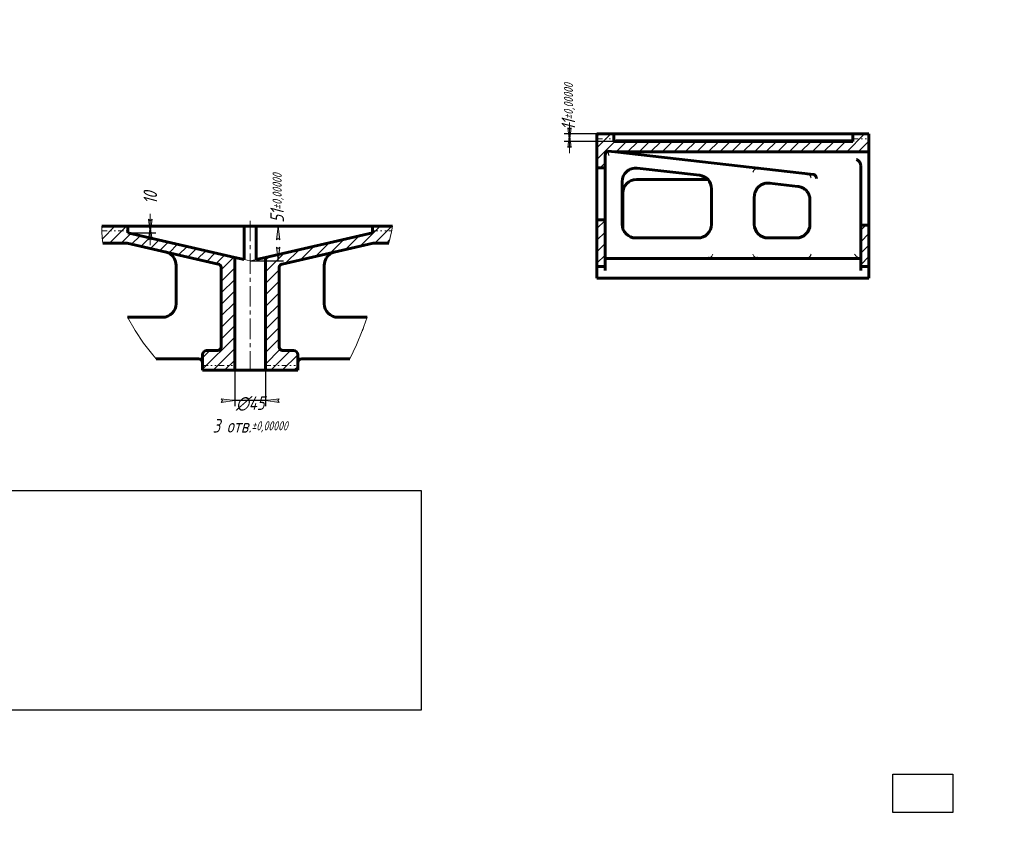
# Model space of a CAD drawing. Header units: millimetres. Extents: x 0 to 841, y 0 to 594.
# Tile 7 of 9: x 479 to 841, y 0 to 297. Entities that reach past the tile are written whole.
import ezdxf

# ---------------------------------------------------------------- set-up
doc = ezdxf.new("R2010")
doc.units = ezdxf.units.MM
for name, pattern in [('K5LT32768', [6, 2, -1, 0.5, -1, 0.5, -1]), ('K5LT_AUXILIARY', [0]), ('K5LT_AXLED', [12, 7.5, -1.5, 1.5, -1.5]), ('K5LT_BASIC', [0]), ('K5LT_THIN', [0]), ('K5LT_THIN_INCLUDED_TO_HATCHING', [0])]:
    doc.linetypes.add(name, pattern=pattern)
doc.layers.add('Системный слой', color=7, linetype='Continuous')
doc.styles.add('KDIMTEXTSTYLE', font='GOST_AU.SHX', dxfattribs={"width": 0.96, "oblique": 15, "height": 5})
doc.dimstyles.new('KDIMSTYLE (0.25)', dxfattribs={"dimtxt": 5, "dimasz": 1, "dimexe": 2, "dimexo": 0, "dimgap": 1, "dimtad": 1, "dimlfac": 4, "dimtxsty": 'KDIMTEXTSTYLE', "dimsah": 1, "dimcen": 0, "dimdle": 1, "dimadec": 0, "dimazin": 0, "dimtfac": 0.667, "dimtmove": 0, "dimatfit": 3, "dimfxl": 1, "dimtvp": 1, "dimtolj": 1, "dimtzin": 0, "dimarcsym": 0})
picture_1 = doc.add_image_def('image1.jpg', size_in_pixel=(2000, 873))
picture_2 = doc.add_image_def('image2.png', size_in_pixel=(250, 160))
pattern_1 = [(45, (0, 0), (-2.121320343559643, 2.121320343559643), [])]

# ---------------------------------------------------------------- blocks, each defined once
blk = doc.blocks.new('KDIMARROW_02')
at = {"layer": 'Системный слой'}
blk.add_hatch(color=0, dxfattribs=at).paths.add_polyline_path([(4.5, -5.51091059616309e-16), (5, 0.6582624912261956), (0, 0), (5, -0.658262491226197)])
at = {"layer": 'Системный слой', "color": 0, "linetype": 'K5LT_THIN', "lineweight": 18}
for p, q in [((0, 0), (-1, 0)), ((5, 0.6582624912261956), (0, 0)), ((0, 0), (5, -0.658262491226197)), ((0, 0), (7, -8.572527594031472e-16)), ((4.5, -5.51091059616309e-16), (5, 0.6582624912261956)), ((5, -0.658262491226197), (4.5, -5.51091059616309e-16))]:
    blk.add_line(p, q, dxfattribs=at)
blk = doc.blocks.new('U57')
at = {"layer": 'Системный слой', "color": 150, "linetype": 'K5LT_BASIC', "lineweight": 60, "true_color": 0x0080ff}
for p, q in [((770.8155630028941, 240.1676212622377), (770.7918154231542, 240.1705514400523)), ((770.8382375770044, 240.1643270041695), (770.8155630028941, 240.1676212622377)), ((770.8598163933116, 240.1606598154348), (770.8382375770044, 240.1643270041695))]:
    blk.add_line(p, q, dxfattribs=at)
blk = doc.blocks.new('U58')
at = {"layer": 'Системный слой', "color": 232, "linetype": 'K5LT_AUXILIARY', "lineweight": 18, "true_color": 0xc52b79}
for p, q in [((785.8641257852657, 210.8009230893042), (786.4686497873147, 210.1335485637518)), ((786.4686497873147, 210.1335485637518), (787.1888096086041, 209.5614400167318)), ((787.1888096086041, 209.5614400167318), (787.841256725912, 209.302523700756)), ((787.841256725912, 209.302523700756), (787.8833812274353, 209.3009230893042))]:
    blk.add_line(p, q, dxfattribs=at)
blk = doc.blocks.new('U59')
at = {"layer": 'Системный слой', "color": 150, "linetype": 'K5LT_BASIC', "lineweight": 60, "true_color": 0x0080ff}
for p, q in [((732.1176046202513, 209.3086562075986), (731.985028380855, 209.3009230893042)), ((732.2486578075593, 209.3275823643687), (732.1176046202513, 209.3086562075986)), ((732.3781813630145, 209.3577370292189), (732.2486578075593, 209.3275823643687))]:
    blk.add_line(p, q, dxfattribs=at)
blk = doc.blocks.new('KDIMARROW_01')
at = {"layer": 'Системный слой'}
blk.add_hatch(color=0, dxfattribs=at).paths.add_polyline_path([(-5, -0.6582624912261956), (0, 0), (-5, 0.658262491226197), (-4.5, 5.51091059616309e-16)])
at = {"layer": 'Системный слой', "color": 0, "linetype": 'K5LT_THIN', "lineweight": 18}
for p, q in [((-4.5, 5.51091059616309e-16), (-5, 0.658262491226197)), ((-5, 0.658262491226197), (0, 0)), ((0, 0), (-5, -0.6582624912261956)), ((-5, -0.6582624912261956), (-4.5, 5.51091059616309e-16)), ((0, 0), (-1, 0))]:
    blk.add_line(p, q, dxfattribs=at)
blk = doc.blocks.new('U60')
at = {"layer": 'Системный слой', "color": 7, "linetype": 'K5LT_THIN_INCLUDED_TO_HATCHING', "lineweight": 18}
for p, q in [((509.0667031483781, 221.1259230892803), (509.0500400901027, 219.0605280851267)), ((615.5776200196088, 219.0758177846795), (615.9699064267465, 221.1259230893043)), ((509.0500400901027, 219.0605280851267), (509.1657251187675, 216.9745840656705)), ((615.1221988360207, 216.9885047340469), (615.5776200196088, 219.0758177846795)), ((509.1657251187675, 216.9745840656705), (509.3974680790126, 214.8759230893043)), ((614.614862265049, 214.8759230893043), (615.1221988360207, 216.9885047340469)), ((518.4434528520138, 187.6259230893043), (521.2497958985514, 182.7343142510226)), ((605.4530568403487, 184.2717695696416), (606.0715511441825, 185.9827632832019)), ((606.0715511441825, 185.9827632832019), (606.6417212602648, 187.6259230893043)), ((521.2497958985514, 182.7343142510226), (524.3482022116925, 178.1450958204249)), ((602.7361216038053, 177.5294357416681), (604.8422859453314, 182.6513008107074)), ((604.8422859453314, 182.6513008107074), (604.8840140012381, 182.7599211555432)), ((604.8840140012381, 182.7599211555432), (604.9670237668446, 182.9768930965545)), ((604.9670237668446, 182.9768930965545), (605.1312893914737, 183.4097999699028)), ((605.1312893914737, 183.4097999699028), (605.4530568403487, 184.2717695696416)), ((524.3482022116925, 178.1450958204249), (527.7383500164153, 173.8435498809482)), ((600.3002472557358, 172.3759230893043), (602.7361216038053, 177.5294357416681)), ((527.7383500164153, 173.8435498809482), (529.0184570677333, 172.3759230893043))]:
    blk.add_line(p, q, dxfattribs=at)

msp = doc.modelspace()

# ---------------------------------------------------------------- hatches: boundary and pattern name
at = {"layer": 'Системный слой'}
h = msp.add_hatch(dxfattribs=at)
h.set_pattern_fill('', angle=45, style=0, pattern_type=0)
h.set_pattern_definition(pattern_1)
h.paths.add_polyline_path([(791.1718225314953, 255.0509230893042), (785.2968225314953, 255.0509230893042), (785.2968225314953, 252.3009230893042), (697.3817590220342, 252.3009230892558), (697.3817590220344, 255.0509230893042), (691.1718225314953, 255.0509230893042), (691.1718225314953, 242.6081122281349), (694.1718225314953, 242.608112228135), (694.1718225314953, 247.3009230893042), (694.368489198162, 248.0434338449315), (694.9069188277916, 248.5912417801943), (695.226261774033, 248.7332204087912), (697.6885197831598, 248.4542110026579), (791.1718225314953, 248.4542110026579)])
h.paths.add_polyline_path([(791.1718225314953, 206.3009230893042), (791.1718225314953, 221.5509230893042), (788.1718225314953, 221.5509230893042), (788.1718225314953, 206.3009230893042)])
h.paths.add_polyline_path([(691.1718225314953, 223.4937339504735), (691.1718225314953, 206.3009230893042), (694.1718225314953, 206.3009230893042), (694.1718225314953, 223.4937339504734)])
h = msp.add_hatch(dxfattribs=at)
h.set_pattern_fill('', angle=45, style=0, pattern_type=0)
h.set_pattern_definition(pattern_1)
h.paths.add_polyline_path([(557.9644712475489, 209.6616373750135), (518.5894712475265, 218.6616373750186), (518.5894712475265, 221.1259230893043), (509.0667031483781, 221.1259230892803), (509.0500400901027, 219.0605280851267), (509.1657251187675, 216.9745840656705), (509.3974680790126, 214.8759230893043), (518.3226058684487, 214.8759230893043), (551.7986782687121, 207.2242493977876), (551.8789833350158, 207.2035443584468), (552.4633627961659, 206.8809831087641), (552.8499242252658, 206.3368747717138), (552.9644757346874, 205.7619543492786), (552.9644712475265, 176.8759230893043), (552.7678045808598, 176.133412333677), (552.2293749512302, 175.5856043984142), (551.4903705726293, 175.3761466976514), (551.4644712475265, 175.3759230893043), (547.5894712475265, 175.3759230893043), (546.8469604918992, 175.1792564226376), (546.2991525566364, 174.640826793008), (546.0896948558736, 173.9018224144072), (546.0894712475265, 173.8759230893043), (546.0894712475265, 168.1259230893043), (557.9644712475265, 168.1259230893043)])
h.paths.add_polyline_path([(608.5894712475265, 218.6616373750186), (569.2144712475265, 209.6616373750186), (569.2144712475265, 168.1259230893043), (581.0894712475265, 168.1259230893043), (581.0894712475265, 173.8759230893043), (580.8928045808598, 174.6184338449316), (580.3543749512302, 175.1662417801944), (579.6153705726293, 175.3756994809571), (579.5894712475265, 175.3759230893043), (575.7144712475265, 175.3759230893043), (574.9719604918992, 175.572589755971), (574.4241525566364, 176.1110193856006), (574.2146948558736, 176.8500237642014), (574.2144712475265, 176.8759230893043), (574.2144712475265, 205.7619547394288), (574.3222547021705, 206.3202981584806), (574.7022994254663, 206.8689856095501), (575.2828513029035, 207.1985149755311), (575.3802622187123, 207.224248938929), (608.8563366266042, 214.8759230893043), (614.614862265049, 214.8759230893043), (615.1221988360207, 216.9885047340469), (615.5776200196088, 219.0758177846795), (615.9699064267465, 221.1259230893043), (608.5894712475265, 221.1259230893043)])

# ---------------------------------------------------------------- linework, layer by layer
at = {"layer": 'Системный слой', "color": 150, "linetype": 'K5LT_BASIC', "lineweight": 60, "true_color": 0x0080ff}
for p, q in [((697.3817590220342, 255.0509230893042), (691.1718225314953, 255.0509230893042)), ((691.1718225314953, 255.0509230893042), (691.1718225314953, 242.6081122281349)), ((697.3817590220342, 255.0509230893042), (699.5468225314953, 255.0509230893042)), ((697.3817590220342, 255.0509230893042), (697.381759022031, 252.3009230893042)), ((785.2968225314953, 255.0509230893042), (699.5468225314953, 255.0509230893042)), ((785.2968225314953, 252.3009230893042), (785.2968225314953, 255.0509230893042)), ((791.1718225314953, 255.0509230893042), (785.2968225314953, 255.0509230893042)), ((791.1718225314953, 248.4542110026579), (791.1718225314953, 255.0509230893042)), ((785.2968225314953, 252.3009230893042), (697.381759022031, 252.3009230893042)), ((785.2968225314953, 252.5866373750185), (699.5468225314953, 252.5866373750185)), ((694.1718225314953, 242.6081122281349), (694.1718225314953, 247.3009230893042)), ((695.2262617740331, 248.7332204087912), (697.6885197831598, 248.4542110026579)), ((770.7918154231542, 240.1705514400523), (697.6885197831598, 248.4542110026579)), ((791.1718225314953, 248.4542110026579), (697.6885197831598, 248.4542110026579)), ((791.1718225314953, 248.4542110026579), (791.1718225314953, 245.6852683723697)), ((788.1718225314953, 240.8109758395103), (788.1718225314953, 243.427336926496)), ((791.1718225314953, 245.6852683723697), (791.1718225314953, 240.8109758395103)), ((691.1718225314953, 239.3009230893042), (691.1718225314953, 242.6081122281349)), ((694.1718225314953, 242.6081122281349), (691.1718225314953, 242.6081122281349)), ((691.1718225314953, 226.8009230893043), (691.1718225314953, 239.3009230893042)), ((694.1718225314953, 242.6081122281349), (694.1718225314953, 239.3009230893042)), ((694.1718225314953, 239.3009230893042), (694.1718225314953, 226.8009230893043)), ((705.9847919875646, 242.4821254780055), (728.8695043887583, 239.8889569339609)), ((788.1718225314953, 226.5509230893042), (788.1718225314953, 240.8109758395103)), ((791.1718225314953, 240.8109758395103), (791.1718225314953, 226.5509230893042)), ((700.4218225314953, 221.8009230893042), (700.4218225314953, 237.5139200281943)), ((705.6718225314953, 238.3009230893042), (731.9821826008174, 238.3009230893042)), ((754.6000795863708, 236.9733110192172), (765.0889120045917, 235.7847747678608)), ((700.6718225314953, 220.2396735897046), (700.6718225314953, 233.3009230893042)), ((733.2968225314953, 221.8009230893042), (733.2968225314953, 234.9218520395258)), ((749.0468225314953, 221.8009230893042), (749.0468225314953, 232.00400501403)), ((769.5179404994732, 230.8174760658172), (769.5179404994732, 221.8009230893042)), ((691.1718225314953, 223.4937339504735), (691.1718225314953, 226.8009230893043)), ((694.1718225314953, 226.8009230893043), (694.1718225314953, 223.4937339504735)), ((788.1718225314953, 221.5509230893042), (788.1718225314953, 226.5509230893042)), ((791.1718225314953, 226.5509230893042), (791.1718225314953, 221.5509230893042)), ((518.5894712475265, 221.1259230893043), (509.0667031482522, 221.1259230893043)), ((561.3360017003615, 221.1259230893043), (518.5894712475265, 221.1259230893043)), ((518.5894712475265, 221.1259230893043), (518.5894712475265, 218.6616373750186)), ((565.8429407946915, 221.1259230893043), (561.3360017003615, 221.1259230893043)), ((561.3360017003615, 221.1259230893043), (561.3360017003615, 208.891001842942)), ((565.8429407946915, 221.1259230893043), (565.8429407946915, 208.891001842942)), ((606.0894712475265, 221.1259230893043), (565.8429407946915, 221.1259230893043)), ((606.0894712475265, 221.1259230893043), (608.5894712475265, 221.1259230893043)), ((615.9699064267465, 221.1259230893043), (608.5894712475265, 221.1259230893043)), ((608.5894712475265, 221.1259230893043), (608.5894712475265, 218.6616373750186)), ((694.1718225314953, 223.4937339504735), (691.1718225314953, 223.4937339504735)), ((691.1718225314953, 223.4937339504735), (691.1718225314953, 206.3009230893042)), ((694.1718225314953, 206.3009230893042), (694.1718225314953, 223.4937339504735)), ((788.1718225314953, 221.5509230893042), (791.1718225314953, 221.5509230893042)), ((788.1718225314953, 221.5509230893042), (788.1718225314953, 206.3009230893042)), ((791.1718225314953, 206.3009230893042), (791.1718225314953, 221.5509230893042)), ((557.9644712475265, 209.6616373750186), (518.5894712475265, 218.6616373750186)), ((608.5894712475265, 218.6616373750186), (569.2144712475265, 209.6616373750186)), ((518.3226058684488, 214.8759230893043), (509.3974680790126, 214.8759230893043)), ((551.7987677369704, 207.2242289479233), (518.3226058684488, 214.8759230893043)), ((608.8563366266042, 214.8759230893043), (575.3801747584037, 207.2242289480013)), ((614.614862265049, 214.8759230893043), (608.8563366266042, 214.8759230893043)), ((728.3065349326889, 216.8009230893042), (705.4218225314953, 216.8009230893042)), ((764.5259425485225, 216.8009230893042), (754.0371101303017, 216.8009230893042)), ((536.3394712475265, 206.7716901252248), (536.3394712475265, 192.6259230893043)), ((557.9644712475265, 209.6616373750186), (557.9644712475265, 168.1259230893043)), ((557.9644712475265, 209.6616373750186), (561.3360017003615, 208.891001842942)), ((569.2144712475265, 209.6616373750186), (565.8429407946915, 208.891001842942)), ((569.2144712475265, 209.6616373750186), (569.2144712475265, 168.1259230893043)), ((590.8394712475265, 206.7716901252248), (590.8394712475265, 192.6259230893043)), ((694.1718225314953, 209.3009230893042), (788.1718225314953, 209.3009230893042)), ((552.9644734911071, 205.7619545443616), (552.9644712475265, 176.875923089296)), ((574.2144690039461, 205.7619545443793), (574.2144712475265, 176.8759230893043)), ((691.1718225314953, 206.3009230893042), (691.1718225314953, 204.8009230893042)), ((694.1718225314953, 206.3009230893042), (691.1718225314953, 206.3009230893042)), ((691.1718225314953, 202.0509230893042), (691.1718225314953, 204.8009230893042)), ((694.1718225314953, 204.8009230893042), (694.1718225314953, 206.3009230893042)), ((788.1718225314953, 206.3009230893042), (788.1718225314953, 204.8009230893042)), ((791.1718225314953, 206.3009230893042), (788.1718225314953, 206.3009230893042)), ((791.1718225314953, 204.8009230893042), (791.1718225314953, 206.3009230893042)), ((791.1718225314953, 202.0509230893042), (791.1718225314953, 204.8009230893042)), ((791.1718225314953, 202.0509230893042), (691.1718225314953, 202.0509230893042)), ((531.3394712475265, 187.6259230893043), (518.4434528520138, 187.6259230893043)), ((595.8394712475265, 187.6259230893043), (606.6417212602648, 187.6259230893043)), ((546.0894712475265, 173.8759230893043), (546.0894712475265, 168.1259230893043)), ((547.5894712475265, 175.3759230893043), (551.4644712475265, 175.3759230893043)), ((575.7144712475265, 175.3759230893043), (579.5894712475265, 175.3759230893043)), ((581.0894712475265, 168.1259230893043), (581.0894712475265, 173.8759230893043)), ((529.0184570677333, 172.3759230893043), (544.5894712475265, 172.3759230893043)), ((600.3002472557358, 172.3759230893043), (582.5894712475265, 172.3759230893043)), ((546.0894712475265, 168.1259230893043), (557.9644712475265, 168.1259230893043)), ((557.9644712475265, 168.1259230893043), (569.2144712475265, 168.1259230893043)), ((569.2144712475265, 168.1259230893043), (581.0894712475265, 168.1259230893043))]:
    msp.add_line(p, q, dxfattribs=at)
at = {"layer": 'Системный слой', "color": 7, "linetype": 'K5LT32768', "lineweight": 18}
for p, q in [((691.1718225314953, 253.3009230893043), (697.3817590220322, 253.3009230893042)), ((785.2968225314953, 253.3009230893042), (791.2968225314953, 253.3009230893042)), ((509.0436411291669, 219.3759230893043), (518.5894712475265, 219.3759230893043)), ((608.5894712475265, 219.3759230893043), (615.6387311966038, 219.3759230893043)), ((546.0894712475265, 169.8759230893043), (557.9644712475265, 169.8759230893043)), ((569.2144712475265, 169.8759230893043), (581.0894712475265, 169.8759230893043))]:
    msp.add_line(p, q, dxfattribs=at)
at = {"layer": 'Системный слой', "color": 232, "linetype": 'K5LT_AUXILIARY', "lineweight": 18, "true_color": 0xc52b79}
msp.add_line((695.6718225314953, 247.1731325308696), (695.5576946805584, 247.3009230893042), dxfattribs=at)
at = {"layer": 'Системный слой', "color": 30, "linetype": 'K5LT_AXLED', "lineweight": 18, "true_color": 0xff8000}
msp.add_line((563.5894712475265, 223.1259230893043), (563.5894712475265, 166.1259230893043), dxfattribs=at)
at = {"layer": 'Системный слой', "color": 7, "linetype": 'K5LT_THIN', "lineweight": 18}
for q in [(561.3360017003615, 208.891001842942), (566.4652857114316, 209.0332521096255)]:
    msp.add_line((563.5894712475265, 208.3759230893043), q, dxfattribs=at)
at = {"layer": 'Системный слой', "color": 150, "linetype": 'K5LT_BASIC', "lineweight": 60, "true_color": 0x0080ff}
for centre, radius, start, end in [((695.6718225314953, 247.3009230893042), 1.500000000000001, 107.2799353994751, 180), ((705.4218225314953, 237.5139200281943), 4.999999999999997, 83.53513625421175, 180), ((728.2968225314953, 234.9218520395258), 5.000000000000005, 0, 83.53504436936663), ((705.6718225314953, 233.3009230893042), 5.000000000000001, 90, 180), ((705.4218225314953, 221.8009230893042), 4.999999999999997, 180, 270), ((728.2968225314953, 221.8009230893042), 4.999999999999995, 269.9999999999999, 0), ((754.0468225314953, 221.8009230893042), 4.999999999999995, 180, 270.0000000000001), ((764.5179404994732, 221.8009230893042), 4.999999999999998, 269.9999999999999, 0), ((531.3394712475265, 206.7716901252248), 5.000000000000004, 31.55200244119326, 77.1249984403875), ((595.8394712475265, 206.7716901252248), 5.000000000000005, 102.8750015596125, 148.4479975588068), ((531.3394712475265, 206.7716901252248), 5.000000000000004, 0, 31.55200244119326), ((595.8394712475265, 206.7716901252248), 5.000000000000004, 148.4479975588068, 180), ((531.3394712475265, 192.6259230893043), 4.999999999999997, 269.9999999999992, 0), ((595.8394712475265, 192.6259230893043), 4.999999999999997, 180, 270.0000000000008), ((547.5894712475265, 173.8759230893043), 1.5, 90, 180), ((551.4644712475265, 176.8759230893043), 1.5, 269.9999999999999, 0), ((575.7144712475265, 176.8759230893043), 1.5, 180, 270.0000000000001), ((579.5894712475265, 173.8759230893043), 1.5, 0, 90), ((544.5894712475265, 170.8759230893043), 1.500000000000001, 0, 90), ((582.5894712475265, 170.8759230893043), 1.500000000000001, 90, 180)]:
    msp.add_arc(centre, radius, start, end, dxfattribs=at)
msp.add_ellipse((699.5468225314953, 252.0152088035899), major_axis=(2.500000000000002, -9.494107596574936e-15), ratio=0.228571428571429, start_param=1.570796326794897, end_param=2.617993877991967, dxfattribs=at)
at = {"layer": 'Системный слой', "color": 232, "linetype": 'K5LT_AUXILIARY', "lineweight": 18, "true_color": 0xc52b79}
for points, knots in [([(695.5576946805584, 247.3009230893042), (695.5251727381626, 247.3373383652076), (695.5008805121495, 247.380529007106), (695.4593722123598, 247.4679880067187), (695.4423296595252, 247.5128739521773), (695.4119588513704, 247.6033633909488), (695.3987786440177, 247.6488906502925), (695.3752578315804, 247.7382613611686), (695.3648597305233, 247.7823625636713), (695.3364405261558, 247.9125884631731), (695.3210488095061, 247.9971911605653), (695.2947852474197, 248.1571099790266), (695.2841528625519, 248.2311003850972), (695.2660059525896, 248.3669928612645), (695.2584681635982, 248.4294005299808), (695.2461504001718, 248.5369090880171), (695.2413052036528, 248.5825055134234), (695.2355426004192, 248.6384410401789), (695.2338711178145, 248.6550590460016), (695.2310587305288, 248.6833936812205), (695.229910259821, 248.6951817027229), (695.2271671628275, 248.7235558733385), (695.2262641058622, 248.7331955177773), (695.2262617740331, 248.7332204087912)], [0.0001256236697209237, 0.0001256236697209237, 0.0001256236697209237, 0.0001256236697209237, 0.0007107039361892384, 0.0007107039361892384, 0.001295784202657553, 0.001295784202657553, 0.001880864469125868, 0.001880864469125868, 0.002465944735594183, 0.002465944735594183, 0.003636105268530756, 0.003636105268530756, 0.004806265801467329, 0.004806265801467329, 0.005976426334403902, 0.005976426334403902, 0.007146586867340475, 0.007146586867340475, 0.007731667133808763, 0.007731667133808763, 0.008316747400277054, 0.008316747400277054, 0.009486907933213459, 0.009486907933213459, 0.009486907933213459, 0.009486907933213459]), ([(749.9654636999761, 242.4189952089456), (749.8705865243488, 242.3930623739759), (749.7802925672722, 242.3595095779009), (749.6504780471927, 242.2997218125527), (749.6081547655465, 242.2781994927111), (749.5252913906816, 242.2321472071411), (749.4847633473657, 242.2075963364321), (749.368191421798, 242.1313664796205), (749.2961457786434, 242.0766231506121), (749.161318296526, 241.9607028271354), (749.0981899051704, 241.8990924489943), (748.9240872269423, 241.7090041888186), (748.8284517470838, 241.5763765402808), (748.7087342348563, 241.3712396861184), (748.6727891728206, 241.3015772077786), (748.6251884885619, 241.1965389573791), (748.610384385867, 241.1614662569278), (748.5828636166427, 241.0912252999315), (748.5700468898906, 241.0557542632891), (748.5584811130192, 241.0208785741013)], [0, 0, 0, 0, 0.001158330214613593, 0.001158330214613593, 0.001737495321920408, 0.001737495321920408, 0.002316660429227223, 0.002316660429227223, 0.003474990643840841, 0.003474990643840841, 0.004633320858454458, 0.004633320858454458, 0.006949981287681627, 0.006949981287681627, 0.008108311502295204, 0.008108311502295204, 0.008687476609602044, 0.008687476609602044, 0.009266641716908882, 0.009266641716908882, 0.009266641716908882, 0.009266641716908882]), ([(769.9067364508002, 238.9249962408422), (769.8880050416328, 239.0021092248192), (769.8644197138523, 239.0796451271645), (769.8080269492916, 239.2328624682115), (769.7751232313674, 239.3089622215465), (769.6990895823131, 239.4599190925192), (769.656091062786, 239.5344232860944), (769.5603521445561, 239.6792204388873), (769.5074883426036, 239.7497991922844), (769.4194994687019, 239.8524593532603), (769.3887131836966, 239.8861422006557), (769.3238953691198, 239.9523102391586), (769.2897282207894, 239.9849046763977), (769.183407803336, 240.0791661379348), (769.1071820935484, 240.1377264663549), (768.9417827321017, 240.2445758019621), (768.8513932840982, 240.2932867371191), (768.6632359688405, 240.3732678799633), (768.564975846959, 240.4051353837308), (768.4616252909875, 240.4272286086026)], [-1.549574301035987e-05, -1.549574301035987e-05, -1.549574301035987e-05, -1.549574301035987e-05, 0.001233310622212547, 0.001233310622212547, 0.002482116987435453, 0.002482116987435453, 0.003730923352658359, 0.003730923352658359, 0.004979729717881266, 0.004979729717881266, 0.005604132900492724, 0.005604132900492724, 0.006228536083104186, 0.006228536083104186, 0.00747734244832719, 0.00747734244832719, 0.008726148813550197, 0.008726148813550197, 0.009974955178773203, 0.009974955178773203, 0.009974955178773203, 0.009974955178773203]), ([(733.7851639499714, 210.8009230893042), (733.7390275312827, 210.6557145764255), (733.6760646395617, 210.5098148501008), (733.5179334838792, 210.2276000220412), (733.4230600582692, 210.0908249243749), (733.2498627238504, 209.8948521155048), (733.1868414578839, 209.8311836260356), (733.0520385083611, 209.7114326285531), (732.9799011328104, 209.6548800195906), (732.8239879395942, 209.5498811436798), (732.7398578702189, 209.5014604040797), (732.5653455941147, 209.4190537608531), (732.4741710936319, 209.384412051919), (732.3781813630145, 209.3577370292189)], [-1.549193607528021e-05, -1.549193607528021e-05, -1.549193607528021e-05, -1.549193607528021e-05, 0.002348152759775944, 0.002348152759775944, 0.004711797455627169, 0.004711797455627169, 0.005893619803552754, 0.005893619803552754, 0.007075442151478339, 0.007075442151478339, 0.008257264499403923, 0.008257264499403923, 0.00943908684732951, 0.00943908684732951, 0.00943908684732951, 0.00943908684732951]), ([(748.5584811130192, 210.8009230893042), (748.604617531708, 210.6557145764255), (748.667580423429, 210.5098148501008), (748.8257115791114, 210.2276000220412), (748.9205850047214, 210.0908249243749), (749.0937823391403, 209.8948521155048), (749.1568036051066, 209.8311836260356), (749.2916065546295, 209.7114326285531), (749.3637439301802, 209.6548800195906), (749.5196571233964, 209.5498811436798), (749.6037871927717, 209.5014604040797), (749.778299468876, 209.4190537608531), (749.8694739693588, 209.384412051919), (749.9654636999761, 209.3577370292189)], [-1.549193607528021e-05, -1.549193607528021e-05, -1.549193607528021e-05, -1.549193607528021e-05, 0.002348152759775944, 0.002348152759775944, 0.004711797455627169, 0.004711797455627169, 0.005893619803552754, 0.005893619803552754, 0.007075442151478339, 0.007075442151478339, 0.008257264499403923, 0.008257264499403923, 0.00943908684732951, 0.00943908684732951, 0.00943908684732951, 0.00943908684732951]), ([(768.4616252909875, 209.3340126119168), (768.563982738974, 209.3556345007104), (768.6614370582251, 209.3866951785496), (768.848256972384, 209.4645590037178), (768.9381532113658, 209.5119313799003), (769.1035463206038, 209.6163692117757), (769.1802451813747, 209.673910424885), (769.322628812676, 209.7971723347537), (769.3869487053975, 209.8616595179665), (769.5045419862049, 209.9952124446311), (769.5577864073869, 210.0642894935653), (769.6544987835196, 210.2064287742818), (769.6979486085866, 210.2796064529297), (769.7742056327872, 210.4265282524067), (769.8072890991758, 210.5006546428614), (769.8498689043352, 210.6126726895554), (769.8628820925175, 210.6501507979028), (769.8865706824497, 210.7253632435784), (769.8973331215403, 210.7634468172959), (769.9067364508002, 210.8009230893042)], [0, 0, 0, 0, 0.001232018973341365, 0.001232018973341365, 0.00246403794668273, 0.00246403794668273, 0.003696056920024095, 0.003696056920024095, 0.004928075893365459, 0.004928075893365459, 0.006160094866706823, 0.006160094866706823, 0.007392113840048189, 0.007392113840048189, 0.008624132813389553, 0.008624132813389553, 0.00924014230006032, 0.00924014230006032, 0.009856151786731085, 0.009856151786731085, 0.009856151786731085, 0.009856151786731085])]:
    msp.add_open_spline(points, degree=3, knots=knots, dxfattribs=at)
at = {"layer": 'Системный слой', "color": 150, "linetype": 'K5LT_BASIC', "lineweight": 60, "true_color": 0x0080ff}
for points, knots in [([(788.1718225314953, 243.427336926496), (788.1718225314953, 243.5818008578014), (788.1553999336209, 243.7283143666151), (788.1136270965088, 243.937739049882), (788.096787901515, 244.0058097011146), (788.0580330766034, 244.1386174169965), (788.036022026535, 244.2035832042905), (787.963973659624, 244.3917115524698), (787.9081857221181, 244.507974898), (787.7854144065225, 244.7248302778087), (787.7183899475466, 244.8253986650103), (787.5756723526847, 245.012190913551), (787.4995808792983, 245.098747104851), (787.3428621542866, 245.2557985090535), (787.2621845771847, 245.3264814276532), (787.0976657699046, 245.4533623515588), (787.0138164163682, 245.5095538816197), (786.8865179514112, 245.583342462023), (786.8438292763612, 245.6061840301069), (786.7580694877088, 245.6483649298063), (786.7147182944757, 245.6678174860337), (786.6718225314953, 245.6852683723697)], [0, 0, 0, 0, 0.002143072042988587, 0.002143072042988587, 0.003214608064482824, 0.003214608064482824, 0.004286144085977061, 0.004286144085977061, 0.006429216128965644, 0.006429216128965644, 0.008572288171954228, 0.008572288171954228, 0.01071536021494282, 0.01071536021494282, 0.01285843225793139, 0.01285843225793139, 0.01500150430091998, 0.01500150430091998, 0.01607304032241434, 0.01607304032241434, 0.0171445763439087, 0.0171445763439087, 0.0171445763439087, 0.0171445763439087]), ([(728.8597998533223, 239.8900565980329), (728.8599243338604, 239.8900424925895), (728.8600484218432, 239.8900299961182), (728.9012632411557, 239.8848387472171), (728.942230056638, 239.8801966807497), (729.0247838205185, 239.8687516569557), (729.066241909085, 239.8624764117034), (729.1493567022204, 239.8488146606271), (729.1910134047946, 239.8414281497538), (729.3162208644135, 239.8175693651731), (729.4000098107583, 239.7993968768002), (729.4839440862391, 239.7788822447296)], [0, 0, 0, 0, 0.0006059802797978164, 0.0006059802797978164, 0.2, 0.2, 0.4, 0.4, 0.6000000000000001, 0.6000000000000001, 1, 1, 1, 1]), ([(749.9654636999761, 242.4189952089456), (750.0615958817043, 242.445271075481), (750.1584717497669, 242.4619014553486), (750.3536280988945, 242.4769446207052), (750.4519086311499, 242.4753567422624), (750.5509318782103, 242.4641359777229)], [0, 0, 0, 0, 0.001174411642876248, 0.001174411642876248, 0.002348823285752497, 0.002348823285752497, 0.002348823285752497, 0.002348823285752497]), ([(771.9067282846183, 238.6663737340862), (771.9037691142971, 238.7566542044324), (771.8945049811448, 238.8471184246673), (771.8642863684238, 239.0230153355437), (771.8433615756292, 239.1090063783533), (771.789767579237, 239.2770357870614), (771.7568738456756, 239.3592046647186), (771.6816714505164, 239.5131028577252), (771.6391383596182, 239.5857001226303), (771.5677734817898, 239.6879213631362), (771.5426041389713, 239.7209926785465), (771.4906284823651, 239.7836343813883), (771.4637437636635, 239.8133402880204), (771.3804495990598, 239.8977046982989), (771.3214214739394, 239.9476483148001), (771.1961281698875, 240.034506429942), (771.130857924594, 240.0706086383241), (770.9978348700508, 240.1271345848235), (770.9296826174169, 240.1478432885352), (770.8598163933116, 240.1606598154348)], [-2.948309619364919e-05, -2.948309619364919e-05, -2.948309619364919e-05, -2.948309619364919e-05, 0.001055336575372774, 0.001055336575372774, 0.002140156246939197, 0.002140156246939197, 0.00322497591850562, 0.00322497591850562, 0.004309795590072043, 0.004309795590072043, 0.004852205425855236, 0.004852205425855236, 0.005394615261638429, 0.005394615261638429, 0.006479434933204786, 0.006479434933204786, 0.007564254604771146, 0.007564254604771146, 0.008649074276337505, 0.008649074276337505, 0.008649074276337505, 0.008649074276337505]), ([(769.5179441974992, 230.8174754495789), (769.5179442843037, 230.9764022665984), (769.5102326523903, 231.1382658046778), (769.4793111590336, 231.4583264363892), (769.4561945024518, 231.6171389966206), (769.3822637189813, 231.9961650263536), (769.3239738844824, 232.2149613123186), (769.1772851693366, 232.6459477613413), (769.0881137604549, 232.8586326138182), (768.8804259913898, 233.2716255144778), (768.761219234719, 233.4724179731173), (768.4956054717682, 233.8560601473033), (768.3486174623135, 234.0393895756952), (768.0307668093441, 234.3832791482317), (767.8594126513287, 234.544333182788), (767.4971814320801, 234.8397288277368), (767.3058913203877, 234.9746052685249), (766.9088802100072, 235.2148304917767), (766.7028071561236, 235.3207721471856), (766.2817146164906, 235.5015796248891), (766.0663115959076, 235.5771257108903), (765.596425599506, 235.7066981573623), (765.3371226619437, 235.736251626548), (765.0817322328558, 235.7856202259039), (765.0813315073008, 235.7856337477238), (765.0809309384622, 235.7856791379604)], [0, 0, 0, 0, 0.7268793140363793, 0.7268793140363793, 1.453758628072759, 1.453758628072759, 2.475321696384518, 2.475321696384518, 3.515581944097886, 3.515581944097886, 4.568836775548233, 4.568836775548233, 5.628718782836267, 5.628718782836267, 6.689476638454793, 6.689476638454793, 7.745365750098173, 7.745365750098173, 8.790813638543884, 8.790813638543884, 9.82057184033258, 9.82057184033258, 10.99815066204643, 10.99815066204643, 11, 11, 11, 11]), ([(552.9644734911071, 205.7619545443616), (552.9644758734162, 205.8255539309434), (552.956972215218, 205.9433363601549), (552.92707722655, 206.1063567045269), (552.881021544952, 206.264552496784), (552.8199052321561, 206.4116999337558), (552.7402039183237, 206.5558851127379), (552.6496590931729, 206.686300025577), (552.5482195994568, 206.8027175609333), (552.4299388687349, 206.9135988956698), (552.3088034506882, 207.0052653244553), (552.1580271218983, 207.0957353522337), (551.9927598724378, 207.1707047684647), (551.8634182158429, 207.2094532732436), (551.7987677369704, 207.2242289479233)], [0, 0, 0, 0, 1.417005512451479, 2.625064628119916, 3.688733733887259, 5.084540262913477, 6.169192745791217, 7.355767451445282, 8.617681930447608, 9.604858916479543, 10.96523810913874, 11.99685387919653, 13.51941633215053, 15, 15, 15, 15]), ([(575.3801747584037, 207.2242289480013), (575.2993500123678, 207.205756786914), (575.1775133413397, 207.16703794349), (575.0158511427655, 207.0918926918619), (574.901571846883, 207.0249038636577), (574.7864293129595, 206.9430397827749), (574.674540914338, 206.8471469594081), (574.5639802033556, 206.7290046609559), (574.468378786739, 206.6016792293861), (574.3805185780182, 206.4556599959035), (574.3009784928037, 206.2790060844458), (574.2436243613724, 206.0799647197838), (574.2184732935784, 205.9038001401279), (574.2144666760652, 205.8008589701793), (574.2144690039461, 205.7619545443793)], [0, 0, 0, 0, 1.849478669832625, 2.839799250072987, 3.969155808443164, 4.797639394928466, 5.986127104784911, 7.248399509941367, 8.397785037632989, 9.529726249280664, 11.04124715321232, 12.70553104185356, 14.1329730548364, 15, 15, 15, 15])]:
    msp.add_open_spline(points, degree=3, knots=knots, dxfattribs=at)
for points in [[(768.3137846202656, 240.4513481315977), (768.3634582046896, 240.4457193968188), (768.4127383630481, 240.4376791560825), (768.4616252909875, 240.4272286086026)], [(750.3820410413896, 209.3009230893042), (750.2405991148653, 209.3009230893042), (750.1017407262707, 209.3198663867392), (749.9654636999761, 209.3577370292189)], [(768.4616252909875, 209.3340126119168), (768.3572003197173, 209.3119539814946), (768.2516232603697, 209.3009230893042), (768.1448937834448, 209.3009230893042)]]:
    msp.add_open_spline(points, degree=3, dxfattribs=at)
msp.add_rational_spline([(749.0468112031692, 232.0040071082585), (749.0468236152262, 237.6025751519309), (754.6097734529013, 236.9722125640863), (754.6097827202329, 236.9722115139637), (754.6097919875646, 236.9722104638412)], [1, 0.6661104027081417, 1, 1, 1], degree=2, knots=[0, 0, 0, 0.9999974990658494, 0.9999974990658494, 1, 1, 1], dxfattribs=at)

# ---------------------------------------------------------------- block references
at = {"layer": 'Системный слой'}
for name in ['U57', 'U60', 'U58', 'U59']:
    msp.add_blockref(name, (0, 0), dxfattribs=at)

# ---------------------------------------------------------------- dimensions: what is measured, and where the dimension line sits
at = {"layer": 'Системный слой', "color": 7}
for base, p1, p2, location, override in [((681.0507812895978, 255.0509230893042), (699.5468225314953, 252.3009230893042), (699.5468225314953, 255.0509230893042), (681.0507812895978, 265.0715897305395), {"dimexo": 0, "dimpost": '\\H5.0;\\W0.965;\\Q15;<>', "dimblk1": 'KDIMARROW_02', "dimblk2": 'KDIMARROW_02', "dimse1": 0, "dimse2": 0, "dimclrt": 7, "dimtol": 1, "dimtp": 0, "dimtm": 0, "dimtdec": 5, "dimtolj": 1}), ((573.9056052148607, 221.1259230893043), (563.5894712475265, 208.3759230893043), (563.5894712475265, 221.1259230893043), (573.9056052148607, 231.4813187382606), {"dimexo": 0, "dimpost": '\\H5.0;\\W0.965;\\Q15;<>', "dimblk1": 'KDIMARROW_01', "dimblk2": 'KDIMARROW_01', "dimse1": 0, "dimse2": 0, "dimclrt": 7, "dimtol": 1, "dimtp": 0, "dimtm": 0, "dimtdec": 5, "dimtolj": 1})]:
    msp.add_linear_dim(base=base, p1=p1, p2=p2, angle=90, location=location, dimstyle='KDIMSTYLE (0.25)', override=override, dxfattribs=at).render()
msp.add_linear_dim(base=(526.856113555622, 221.1259230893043), p1=(518.5894712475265, 218.6616373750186), p2=(518.5894712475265, 221.1259230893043), angle=90, location=(526.856113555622, 231.5519646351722), text='\\H5.0;\\W0.965;\\Q15;\\H5.0;\\W0.965;\\Q15;\\Q15;10', dimstyle='KDIMSTYLE (0.25)', override={"dimexo": 0, "dimblk1": 'KDIMARROW_02', "dimblk2": 'KDIMARROW_02', "dimse1": 0, "dimse2": 0, "dimclrt": 7, "dimtolj": 1}, dxfattribs=at).render()
msp.add_linear_dim(base=(557.9644712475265, 156.9836312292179), p1=(569.2144712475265, 169.8759230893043), p2=(557.9644712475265, 169.8759230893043), dimstyle='KDIMSTYLE (0.25)', override={"dimexo": 0, "dimpost": '\\H5.0;\\W0.965;\\Q15;∅<>\\X\\H5.0;\\W0.965;\\Q15;\\Q15;3 отв.', "dimblk1": 'KDIMARROW_01', "dimblk2": 'KDIMARROW_01', "dimse1": 0, "dimse2": 0, "dimclrt": 7, "dimtol": 1, "dimtp": 0, "dimtm": 0, "dimtdec": 5, "dimtolj": 1}, dxfattribs=at).render()

# ---------------------------------------------------------------- pictures from other files: only their frames are drawn
at = {"layer": 'Системный слой'}
image = msp.add_image(picture_1, insert=(441.3191999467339, 43.1094292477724), size_in_units=(185.20833333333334, 80.84343749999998), dxfattribs=at)
image.dxf.flags = 15
image = msp.add_image(picture_2, insert=(799.9869619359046, 5.461613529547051), size_in_units=(22.04861111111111, 14.11111111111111), dxfattribs=at)
image.dxf.flags = 15

doc.saveas('drawing.dxf')
